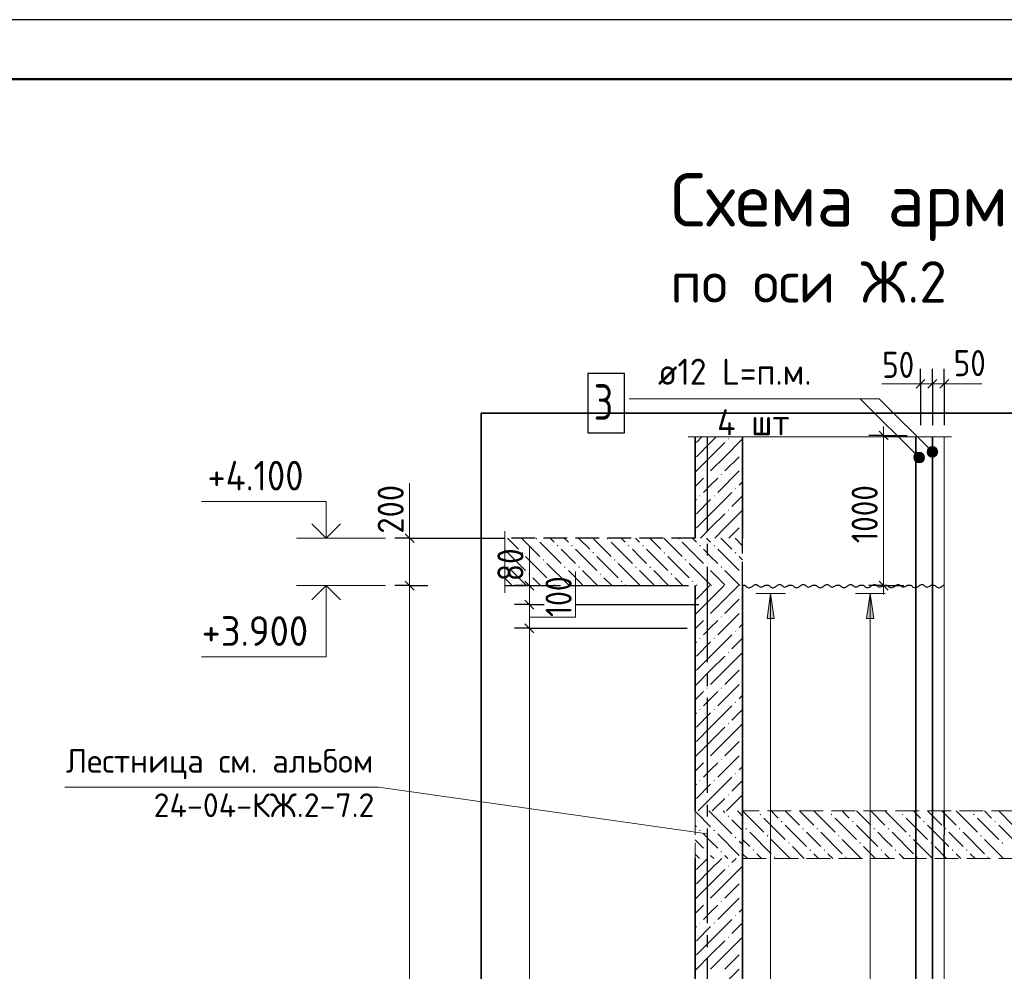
# Model space of a CAD drawing. Header units: millimetres. Extents: x 0 to 50400, y 0 to 35640.
# Tile 10 of 13: x 17257 to 27221, y 26014 to 35640. Entities that reach past the tile are written whole.
import ezdxf

# ---------------------------------------------------------------- set-up
doc = ezdxf.new("R2010")
doc.units = ezdxf.units.MM
doc.linetypes.add('______2', pattern=[324, 240, -84])
doc.linetypes.add('______5', pattern=[1320, 960, -120, 120, -120])
for name, color, linetype, lineweight in [('Standard', 7, 'Continuous', 25), ('Высотные отметки', 7, 'Continuous', 25), ('ЖБ Лестница', 52, 'Continuous', 25), ('ЖБ Перекрытие верхний уровень', 7, 'Continuous', 35), ('ЖБ Стена верхний уровень', 7, 'Continuous', 35), ('Заголовок чертежа', 7, 'Continuous', 25), ('Общий02', 7, 'Continuous', 18), ('Позиционная метка линия выноска', 7, 'Continuous', 13), ('Позиционная метка номер позиции', 7, 'Continuous', 13), ('Примечания', 7, 'Continuous', 13), ('Размерная линия_ общее', 7, 'Continuous', 13)]:
    doc.layers.add(name, color=color, linetype=linetype, lineweight=lineweight)
doc.layers.add('Оси', color=7, linetype='______5', true_color=0x656565)
doc.layers.add('Стена обрамление Г-обр.', color=7, linetype='Continuous', true_color=0xa0a0a0)
doc.layers.add('Размерная выноска', color=7, linetype='Continuous')
doc.styles.add('ISOCPEUR', font='txt')

msp = doc.modelspace()

# ---------------------------------------------------------------- hatches: boundary and pattern name
at = {"layer": 'ЖБ Лестница', "linetype": 'Continuous', "lineweight": 18, "transparency": 33554687}
for points in [[(24745.1, 27599.7), (24752.9, 27607.5), (24760.7, 27599.7), (24752.9, 27591.9)], [(25465.1, 27599.7), (25472.9, 27607.5), (25480.7, 27599.7), (25472.9, 27591.9)], [(26185.1, 27599.7), (26192.9, 27607.5), (26200.7, 27599.7), (26192.9, 27591.9)], [(26905.1, 27599.7), (26912.9, 27607.5), (26920.7, 27599.7), (26912.9, 27591.9)], [(24421.6, 27582.8), (24429.4, 27590.6), (24437.2, 27582.8), (24429.4, 27575)], [(24961.1, 27527.7), (24968.9, 27535.5), (24976.7, 27527.7), (24968.9, 27519.9)], [(25681.1, 27527.7), (25688.9, 27535.5), (25696.7, 27527.7), (25688.9, 27519.9)], [(26401.1, 27527.7), (26408.9, 27535.5), (26416.7, 27527.7), (26408.9, 27519.9)], [(27121.1, 27527.7), (27128.9, 27535.5), (27136.7, 27527.7), (27128.9, 27519.9)], [(24133.6, 27438.8), (24141.4, 27446.6), (24149.2, 27438.8), (24141.4, 27431)], [(24277.6, 27438.8), (24285.4, 27446.6), (24293.2, 27438.8), (24285.4, 27431)], [(24601.1, 27455.7), (24608.9, 27463.5), (24616.7, 27455.7), (24608.9, 27447.9)], [(25177.1, 27455.7), (25184.9, 27463.5), (25192.7, 27455.7), (25184.9, 27447.9)], [(25321.1, 27455.7), (25328.9, 27463.5), (25336.7, 27455.7), (25328.9, 27447.9)], [(25897.1, 27455.7), (25904.9, 27463.5), (25912.7, 27455.7), (25904.9, 27447.9)], [(26041.1, 27455.7), (26048.9, 27463.5), (26056.7, 27455.7), (26048.9, 27447.9)], [(26617.1, 27455.7), (26624.9, 27463.5), (26632.7, 27455.7), (26624.9, 27447.9)], [(26761.1, 27455.7), (26768.9, 27463.5), (26776.7, 27455.7), (26768.9, 27447.9)], [(24493.6, 27366.8), (24501.4, 27374.6), (24509.2, 27366.8), (24501.4, 27359)], [(24817.1, 27383.7), (24824.9, 27391.5), (24832.7, 27383.7), (24824.9, 27375.9)], [(25033.1, 27311.7), (25040.9, 27319.5), (25048.7, 27311.7), (25040.9, 27303.9)], [(25537.1, 27383.7), (25544.9, 27391.5), (25552.7, 27383.7), (25544.9, 27375.9)], [(25753.1, 27311.7), (25760.9, 27319.5), (25768.7, 27311.7), (25760.9, 27303.9)], [(26257.1, 27383.7), (26264.9, 27391.5), (26272.7, 27383.7), (26264.9, 27375.9)], [(26473.1, 27311.7), (26480.9, 27319.5), (26488.7, 27311.7), (26480.9, 27303.9)], [(26977.1, 27383.7), (26984.9, 27391.5), (26992.7, 27383.7), (26984.9, 27375.9)], [(27193.1, 27311.7), (27200.9, 27319.5), (27208.7, 27311.7), (27200.9, 27303.9)], [(24205.6, 27222.8), (24213.4, 27230.6), (24221.2, 27222.8), (24213.4, 27215)], [(24349.6, 27222.8), (24357.4, 27230.6), (24365.2, 27222.8), (24357.4, 27215)], [(24673.1, 27239.7), (24680.9, 27247.5), (24688.7, 27239.7), (24680.9, 27231.9)], [(25249.1, 27239.7), (25256.9, 27247.5), (25264.7, 27239.7), (25256.9, 27231.9)], [(25393.1, 27239.7), (25400.9, 27247.5), (25408.7, 27239.7), (25400.9, 27231.9)], [(25969.1, 27239.7), (25976.9, 27247.5), (25984.7, 27239.7), (25976.9, 27231.9)], [(26113.1, 27239.7), (26120.9, 27247.5), (26128.7, 27239.7), (26120.9, 27231.9)], [(26689.1, 27239.7), (26696.9, 27247.5), (26704.7, 27239.7), (26696.9, 27231.9)], [(26833.1, 27239.7), (26840.9, 27247.5), (26848.7, 27239.7), (26840.9, 27231.9)], [(24570.4, 27155.7), (24572.9, 27158.2), (24572.9, 27155.7)], [(24889.1, 27167.7), (24896.9, 27175.5), (24904.7, 27167.7), (24896.9, 27159.9)], [(25609.1, 27167.7), (25616.9, 27175.5), (25624.7, 27167.7), (25616.9, 27159.9)], [(26329.1, 27167.7), (26336.9, 27175.5), (26344.7, 27167.7), (26336.9, 27159.9)], [(27049.1, 27167.7), (27056.9, 27175.5), (27064.7, 27167.7), (27056.9, 27159.9)]]:
    msp.add_hatch(color=7, dxfattribs=at).paths.add_polyline_path(points, flags=16)
at = {"layer": 'ЖБ Перекрытие верхний уровень', "linetype": 'Continuous', "lineweight": 18, "transparency": 33554687}
for points in [[(22477.6, 30390.8), (22482.4, 30395.7), (22488.3, 30395.7), (22493.2, 30390.8), (22485.4, 30383)], [(23197.6, 30390.8), (23202.4, 30395.7), (23208.3, 30395.7), (23213.2, 30390.8), (23205.4, 30383)], [(23917.6, 30390.8), (23922.4, 30395.7), (23928.3, 30395.7), (23933.2, 30390.8), (23925.4, 30383)], [(22693.6, 30318.8), (22701.4, 30326.6), (22709.2, 30318.8), (22701.4, 30311)], [(22837.6, 30318.8), (22845.4, 30326.6), (22853.2, 30318.8), (22845.4, 30311)], [(23413.6, 30318.8), (23421.4, 30326.6), (23429.2, 30318.8), (23421.4, 30311)], [(23557.6, 30318.8), (23565.4, 30326.6), (23573.2, 30318.8), (23565.4, 30311)], [(24133.6, 30318.8), (24141.4, 30326.6), (24149.2, 30318.8), (24141.4, 30311)], [(24277.6, 30318.8), (24285.4, 30326.6), (24293.2, 30318.8), (24285.4, 30311)], [(22333.6, 30246.8), (22341.4, 30254.6), (22349.2, 30246.8), (22341.4, 30239)], [(23053.6, 30246.8), (23061.4, 30254.6), (23069.2, 30246.8), (23061.4, 30239)], [(23773.6, 30246.8), (23781.4, 30254.6), (23789.2, 30246.8), (23781.4, 30239)], [(24493.6, 30246.8), (24501.4, 30254.6), (24509.2, 30246.8), (24501.4, 30239)], [(22189.6, 30102.8), (22197.4, 30110.6), (22205.2, 30102.8), (22197.4, 30095)], [(22549.6, 30174.8), (22557.4, 30182.6), (22565.2, 30174.8), (22557.4, 30167)], [(22765.6, 30102.8), (22773.4, 30110.6), (22781.2, 30102.8), (22773.4, 30095)], [(22909.6, 30102.8), (22917.4, 30110.6), (22925.2, 30102.8), (22917.4, 30095)], [(23269.6, 30174.8), (23277.4, 30182.6), (23285.2, 30174.8), (23277.4, 30167)], [(23485.6, 30102.8), (23493.4, 30110.6), (23501.2, 30102.8), (23493.4, 30095)], [(23629.6, 30102.8), (23637.4, 30110.6), (23645.2, 30102.8), (23637.4, 30095)], [(23989.6, 30174.8), (23997.4, 30182.6), (24005.2, 30174.8), (23997.4, 30167)], [(24205.6, 30102.8), (24213.4, 30110.6), (24221.2, 30102.8), (24213.4, 30095)], [(24349.6, 30102.8), (24357.4, 30110.6), (24365.2, 30102.8), (24357.4, 30095)], [(22405.6, 30030.8), (22413.4, 30038.6), (22421.2, 30030.8), (22413.4, 30023)], [(23125.6, 30030.8), (23133.4, 30038.6), (23141.2, 30030.8), (23133.4, 30023)], [(23845.6, 30030.8), (23853.4, 30038.6), (23861.2, 30030.8), (23853.4, 30023)], [(24565.6, 30030.8), (24573.3, 30038.6), (24573.3, 30023.1)], [(22621.6, 29958.8), (22629.4, 29966.6), (22637.2, 29958.8), (22629.4, 29951)], [(23341.6, 29958.8), (23349.4, 29966.6), (23357.2, 29958.8), (23349.4, 29951)], [(24061.6, 29958.8), (24069.4, 29966.6), (24077.2, 29958.8), (24069.4, 29951)]]:
    msp.add_hatch(color=7, dxfattribs=at).paths.add_polyline_path(points, flags=16)
at = {"layer": 'ЖБ Стена верхний уровень', "linetype": 'Continuous', "lineweight": 18, "transparency": 33554687}
for points in [[(24423.4, 31398.8), (24429.4, 31404.8), (24435.4, 31398.8), (24429.4, 31392.8)], [(24567.4, 31254.8), (24573.3, 31260.8), (24573.3, 31248.9)], [(24567.4, 31110.8), (24573.3, 31116.8), (24573.3, 31104.9)], [(24207.4, 31038.8), (24213.4, 31044.8), (24219.4, 31038.8), (24213.4, 31032.8)], [(24351.4, 31038.8), (24357.4, 31044.8), (24363.4, 31038.8), (24357.4, 31032.8)], [(24495.4, 30894.8), (24501.4, 30900.8), (24507.4, 30894.8), (24501.4, 30888.8)], [(24135.4, 30822.8), (24141.4, 30828.8), (24147.4, 30822.8), (24141.4, 30816.8)], [(24279.4, 30822.8), (24285.4, 30828.8), (24291.4, 30822.8), (24285.4, 30816.8)], [(24423.4, 30678.8), (24429.4, 30684.8), (24435.4, 30678.8), (24429.4, 30672.8)], [(24567.4, 30534.8), (24573.3, 30540.8), (24573.3, 30528.9)], [(24572.2, 30395.7), (24573.3, 30396.8), (24573.3, 30395.7)], [(24567.4, 29814.8), (24573.3, 29820.8), (24573.3, 29808.9)], [(24207.4, 29598.8), (24213.4, 29604.8), (24219.4, 29598.8), (24213.4, 29592.8)], [(24351.4, 29598.8), (24357.4, 29604.8), (24363.4, 29598.8), (24357.4, 29592.8)], [(24567.4, 29670.8), (24573.3, 29676.8), (24573.3, 29664.9)], [(24495.4, 29454.8), (24501.4, 29460.8), (24507.4, 29454.8), (24501.4, 29448.8)], [(24135.4, 29382.8), (24141.4, 29388.8), (24147.4, 29382.8), (24141.4, 29376.8)], [(24279.4, 29382.8), (24285.4, 29388.8), (24291.4, 29382.8), (24285.4, 29376.8)], [(24423.4, 29238.8), (24429.4, 29244.8), (24435.4, 29238.8), (24429.4, 29232.8)], [(24567.4, 29094.8), (24573.3, 29100.8), (24573.3, 29088.9)], [(24567.4, 28950.8), (24573.3, 28956.8), (24573.3, 28944.9)], [(24207.4, 28878.8), (24213.4, 28884.8), (24219.4, 28878.8), (24213.4, 28872.8)], [(24351.4, 28878.8), (24357.4, 28884.8), (24363.4, 28878.8), (24357.4, 28872.8)], [(24495.4, 28734.8), (24501.4, 28740.8), (24507.4, 28734.8), (24501.4, 28728.8)], [(24135.4, 28662.8), (24141.4, 28668.8), (24147.4, 28662.8), (24141.4, 28656.8)], [(24279.4, 28662.8), (24285.4, 28668.8), (24291.4, 28662.8), (24285.4, 28656.8)], [(24423.4, 28518.8), (24429.4, 28524.8), (24435.4, 28518.8), (24429.4, 28512.8)], [(24567.4, 28374.8), (24573.3, 28380.8), (24573.3, 28368.9)], [(24567.4, 28230.8), (24573.3, 28236.8), (24573.3, 28224.9)], [(24207.4, 28158.8), (24213.4, 28164.8), (24219.4, 28158.8), (24213.4, 28152.8)], [(24351.4, 28158.8), (24357.4, 28164.8), (24363.4, 28158.8), (24357.4, 28152.8)], [(24495.4, 28014.8), (24501.4, 28020.8), (24507.4, 28014.8), (24501.4, 28008.8)], [(24135.4, 27942.8), (24141.4, 27948.8), (24147.4, 27942.8), (24141.4, 27936.8)], [(24279.4, 27942.8), (24285.4, 27948.8), (24291.4, 27942.8), (24285.4, 27936.8)], [(24423.4, 27798.8), (24429.4, 27804.8), (24435.4, 27798.8), (24429.4, 27792.8)], [(24567.4, 27654.8), (24573.3, 27660.8), (24573.3, 27648.9)], [(24572.9, 27516.4), (24573.3, 27516.8), (24573.3, 27504.9), (24572.9, 27505.3)], [(24423.4, 27078.8), (24429.4, 27084.8), (24435.4, 27078.8), (24429.4, 27072.8)], [(24567.4, 26934.8), (24573.3, 26940.8), (24573.3, 26928.9)], [(24207.4, 26718.8), (24213.4, 26724.8), (24219.4, 26718.8), (24213.4, 26712.8)], [(24351.4, 26718.8), (24357.4, 26724.8), (24363.4, 26718.8), (24357.4, 26712.8)], [(24567.4, 26790.8), (24573.3, 26796.8), (24573.3, 26784.9)], [(24135.4, 26502.8), (24141.4, 26508.8), (24147.4, 26502.8), (24141.4, 26496.8)], [(24279.4, 26502.8), (24285.4, 26508.8), (24291.4, 26502.8), (24285.4, 26496.8)], [(24495.4, 26574.8), (24501.4, 26580.8), (24507.4, 26574.8), (24501.4, 26568.8)], [(24423.4, 26358.8), (24429.4, 26364.8), (24435.4, 26358.8), (24429.4, 26352.8)], [(24567.4, 26214.8), (24573.3, 26220.8), (24573.3, 26208.9)], [(24567.4, 26070.8), (24573.3, 26076.8), (24573.3, 26064.9)]]:
    msp.add_hatch(color=7, dxfattribs=at).paths.add_polyline_path(points, flags=16)
at = {"layer": 'Общий02', "linetype": 'Continuous', "lineweight": 13, "transparency": 33554687}
for points in [[(24819.9, 29582.1), (24855.9, 29834.1), (24891.9, 29582.1)], [(25827.9, 29582.1), (25863.9, 29834.1), (25899.9, 29582.1)]]:
    msp.add_hatch(color=7, dxfattribs=at).paths.add_polyline_path(points, flags=16)
at = {"layer": 'Позиционная метка линия выноска', "linetype": 'Continuous', "lineweight": 13, "transparency": 33554687}
for points in [[(26441.4, 31281.9), (26479.6, 31320.1), (26455.1, 31306.4)], [(26479.6, 31320.1), (26441.4, 31281.9), (26441.4, 31254.5)], [(26479.6, 31320.1), (26441.4, 31254.5), (26507.1, 31320.1)], [(26507.1, 31320.1), (26441.4, 31254.5), (26455.1, 31230)], [(26507.1, 31320.1), (26455.1, 31230), (26531.5, 31306.4)], [(26531.5, 31306.4), (26455.1, 31230), (26479.6, 31216.3)], [(26531.5, 31306.4), (26479.6, 31216.3), (26545.3, 31281.9)], [(26307, 31224.3), (26345.2, 31262.5), (26320.7, 31248.8)], [(26345.2, 31262.5), (26307, 31224.3), (26307, 31196.9)], [(26345.2, 31262.5), (26307, 31196.9), (26372.7, 31262.5)], [(26372.7, 31262.5), (26307, 31196.9), (26320.7, 31172.4)], [(26372.7, 31262.5), (26320.7, 31172.4), (26397.1, 31248.8)], [(26397.1, 31248.8), (26320.7, 31172.4), (26345.2, 31158.7)], [(26397.1, 31248.8), (26345.2, 31158.7), (26410.9, 31224.3)], [(26410.9, 31224.3), (26345.2, 31158.7), (26372.7, 31158.7)], [(26410.9, 31224.3), (26372.7, 31158.7), (26410.9, 31196.9)], [(26410.9, 31196.9), (26372.7, 31158.7), (26397.1, 31172.4)], [(26545.3, 31281.9), (26479.6, 31216.3), (26507.1, 31216.3)], [(26545.3, 31281.9), (26507.1, 31216.3), (26545.3, 31254.5)], [(26545.3, 31254.5), (26507.1, 31216.3), (26531.5, 31230)]]:
    msp.add_hatch(color=7, dxfattribs=at).paths.add_polyline_path(points)

# ---------------------------------------------------------------- linework, layer by layer
at = {"layer": 'Standard', "color": 7, "linetype": 'Continuous', "lineweight": -3, "transparency": 33554687}
for p, q in [((26373.3, 31956.6), (26373.3, 32106.6)), ((26493.3, 31956.6), (26493.3, 32106.6)), ((26613.3, 31956.6), (26613.3, 32106.6)), ((26373.3, 31956.6), (26373.3, 31806.6)), ((26373.3, 31956.6), (26373.3, 31539.3)), ((26493.3, 31956.6), (26493.3, 31806.6)), ((26493.3, 31956.6), (26493.3, 31539.3)), ((26613.3, 31956.6), (26613.3, 31806.6)), ((26613.3, 31956.6), (26613.3, 31539.3)), ((26000.2, 31433.7), (25850.2, 31433.7)), ((26000.2, 31433.7), (26150.2, 31433.7)), ((26000.2, 31433.7), (26238.9, 31433.7)), ((22415.6, 29915.7), (22265.6, 29915.7)), ((22415.6, 29915.7), (22565.6, 29915.7)), ((22415.6, 29915.7), (22538.8, 29915.7)), ((22882, 29915.7), (23973.3, 29915.7)), ((26000.2, 29915.7), (25850.2, 29915.7)), ((26000.2, 29915.7), (26150.2, 29915.7)), ((26000.2, 29915.7), (26205.3, 29915.7)), ((22415.6, 29723.7), (22265.6, 29723.7)), ((22415.6, 29723.7), (22565.6, 29723.7)), ((22415.6, 29723.7), (22538.8, 29723.7)), ((22882, 29723.7), (24131.3, 29723.7)), ((22415.6, 29483.7), (22265.6, 29483.7)), ((22415.6, 29483.7), (22565.6, 29483.7)), ((22415.6, 29483.7), (24011.3, 29483.7))]:
    msp.add_line(p, q, dxfattribs=at)
at = {"layer": 'Standard', "color": 7, "linetype": 'Continuous', "lineweight": 25, "transparency": 33554687}
for p, q in [((26418.3, 32001.6), (26328.3, 31911.6)), ((26538.3, 32001.6), (26448.3, 31911.6)), ((26658.3, 32001.6), (26568.3, 31911.6)), ((26045.2, 31388.7), (25955.2, 31478.7)), ((22370.6, 29960.7), (22460.6, 29870.7)), ((26045.2, 29870.7), (25955.2, 29960.7)), ((22370.6, 29768.7), (22460.6, 29678.7)), ((22370.6, 29528.7), (22460.6, 29438.7))]:
    msp.add_line(p, q, dxfattribs=at)
at = {"layer": 'Standard', "color": 7, "linetype": 'Continuous', "lineweight": 13, "transparency": 33554687}
for p, q in [((26373.3, 31956.6), (26283.3, 31956.6)), ((26493.3, 31956.6), (26373.3, 31956.6)), ((26613.3, 31956.6), (26493.3, 31956.6)), ((26613.3, 31956.6), (26703.3, 31956.6)), ((26000.2, 31433.7), (26000.2, 31523.7)), ((22415.6, 29915.7), (22415.6, 30005.7)), ((26000.2, 29915.7), (26000.2, 29825.7)), ((22415.6, 29723.7), (22415.6, 29483.7)), ((22415.6, 29483.7), (22415.6, 20363.7))]:
    msp.add_line(p, q, dxfattribs=at)
at = {"layer": 'Standard', "color": 7, "linetype": 'Continuous', "lineweight": 25, "transparency": 33554687}
msp.add_lwpolyline([(0, 0), (50400, 0), (50400, 35640), (0, 35640), (0, 0)], close=True, dxfattribs=at)
at = {"layer": 'Standard', "color": 7, "linetype": 'Continuous', "lineweight": 13, "transparency": 33554687}
for points in [[(50400, 35640), (0, 35640), (0, 0), (50400, 0), (50400, 35640)], [(26000.2, 29915.7), (26000.2, 30223.1), (26000.2, 30223.1), (26000.2, 31433.7)], [(22415.6, 29915.7), (22415.6, 29838.4), (22415.6, 29838.4), (22415.6, 29794), (22415.6, 29794), (22415.6, 29723.7)]]:
    msp.add_lwpolyline(points, dxfattribs=at)
at = {"layer": 'Standard', "color": 7, "linetype": 'Continuous', "lineweight": 50, "transparency": 33554687}
msp.add_lwpolyline([(2400, 35040), (49800, 35040), (49800, 600), (2400, 600), (2400, 35040)], close=True, dxfattribs=at)
at = {"layer": 'Standard', "color": 254, "linetype": 'Continuous', "lineweight": 35, "true_color": 0xc4c4ff, "transparency": 33554687}
msp.add_lwpolyline([(21926.2, 18787.2), (34023.1, 18787.2), (34023.1, 31659.3), (21926.2, 31659.3), (21926.2, 18787.2)], dxfattribs=at)
at = {"layer": 'Высотные отметки', "color": 7, "linetype": 'Continuous', "lineweight": 35, "transparency": 33554687}
for p, q in [((20357.8, 30395.7), (20212.4, 30541.1)), ((20357.8, 30395.7), (20212.4, 30541.1)), ((20357.8, 30395.7), (20503.2, 30541.1)), ((20357.8, 30395.7), (20503.2, 30541.1)), ((20357.8, 29915.7), (20212.4, 29770.3)), ((20357.8, 29915.7), (20212.4, 29770.3)), ((20357.8, 29915.7), (20503.2, 29770.3)), ((20357.8, 29915.7), (20503.2, 29770.3))]:
    msp.add_line(p, q, dxfattribs=at)
at = {"layer": 'Высотные отметки', "color": 7, "linetype": 'Continuous', "lineweight": 13, "transparency": 33554687}
for p, q in [((20957.8, 30395.7), (20057.8, 30395.7)), ((20957.8, 30395.7), (20057.8, 30395.7)), ((20957.8, 29915.7), (20057.8, 29915.7)), ((20957.8, 29915.7), (20057.8, 29915.7))]:
    msp.add_line(p, q, dxfattribs=at)
for points in [[(20357.8, 30395.7), (20357.8, 30767.8), (19097.8, 30767.8)], [(20357.8, 30395.7), (20357.8, 30767.8), (19097.8, 30767.8)], [(20357.8, 29915.7), (20357.8, 29195.7), (19097.8, 29195.7)], [(20357.8, 29915.7), (20357.8, 29195.7), (19097.8, 29195.7)]]:
    msp.add_lwpolyline(points, dxfattribs=at)
at = {"layer": 'ЖБ Лестница', "color": 7, "linetype": '______2', "lineweight": 13, "transparency": 33554687}
for p, q in [((24092.9, 27635.7), (24092.9, 27155.7)), ((24572.9, 27155.7), (24572.9, 27635.7)), ((24572.9, 27635.7), (24572.9, 27155.7)), ((27980.9, 27635.7), (24572.9, 27635.7)), ((24572.9, 27155.7), (27980.9, 27155.7))]:
    msp.add_line(p, q, dxfattribs=at)
at = {"layer": 'ЖБ Лестница', "color": 9, "linetype": 'Continuous', "lineweight": 18, "true_color": 0xc7c7c7, "transparency": 33554687}
for p, q in [((24105.4, 27618.8), (24092.9, 27631.3)), ((24105.4, 27618.8), (24249.4, 27474.8)), ((24232.5, 27635.7), (24249.4, 27618.8)), ((24249.4, 27618.8), (24465.4, 27402.8)), ((24376.5, 27635.7), (24393.4, 27618.8)), ((24537.4, 27618.8), (24520.5, 27635.7)), ((24572.9, 27583.3), (24537.4, 27618.8)), ((24932.9, 27563.7), (24860.9, 27635.7)), ((25004.9, 27635.7), (25148.9, 27491.7)), ((25148.9, 27635.7), (25292.9, 27491.7)), ((25292.9, 27635.7), (25508.9, 27419.7)), ((25652.9, 27563.7), (25580.9, 27635.7)), ((25724.9, 27635.7), (25868.9, 27491.7)), ((25868.9, 27635.7), (26012.9, 27491.7)), ((26012.9, 27635.7), (26228.9, 27419.7)), ((26372.9, 27563.7), (26300.9, 27635.7)), ((26444.9, 27635.7), (26588.9, 27491.7)), ((26588.9, 27635.7), (26732.9, 27491.7)), ((26732.9, 27635.7), (26948.9, 27419.7)), ((27092.9, 27563.7), (27020.9, 27635.7)), ((27164.9, 27635.7), (27308.9, 27491.7)), ((24465.4, 27546.8), (24572.9, 27439.3)), ((24788.9, 27563.7), (25004.9, 27347.7)), ((25508.9, 27563.7), (25724.9, 27347.7)), ((26228.9, 27563.7), (26444.9, 27347.7)), ((26948.9, 27563.7), (27164.9, 27347.7)), ((24092.9, 27487.3), (24105.4, 27474.8)), ((24249.4, 27330.8), (24177.4, 27402.8)), ((24321.4, 27402.8), (24537.4, 27186.8)), ((24644.9, 27419.7), (24860.9, 27203.7)), ((25004.9, 27491.7), (25220.9, 27275.7)), ((25292.9, 27347.7), (25220.9, 27419.7)), ((25364.9, 27419.7), (25580.9, 27203.7)), ((25724.9, 27491.7), (25940.9, 27275.7)), ((26012.9, 27347.7), (25940.9, 27419.7)), ((26084.9, 27419.7), (26300.9, 27203.7)), ((26444.9, 27491.7), (26660.9, 27275.7)), ((26732.9, 27347.7), (26660.9, 27419.7)), ((26804.9, 27419.7), (27020.9, 27203.7)), ((27164.9, 27491.7), (27380.9, 27275.7)), ((24092.9, 27343.3), (24177.4, 27258.8)), ((24321.4, 27258.8), (24249.4, 27330.8)), ((24537.4, 27330.8), (24572.9, 27295.3)), ((24644.9, 27275.7), (24572.9, 27347.7)), ((24860.9, 27347.7), (25052.9, 27155.7)), ((25364.9, 27275.7), (25292.9, 27347.7)), ((25580.9, 27347.7), (25772.9, 27155.7)), ((26084.9, 27275.7), (26012.9, 27347.7)), ((26300.9, 27347.7), (26492.9, 27155.7)), ((26804.9, 27275.7), (26732.9, 27347.7)), ((27020.9, 27347.7), (27212.9, 27155.7)), ((24572.9, 27203.7), (24620.9, 27155.7)), ((24716.9, 27203.7), (24764.9, 27155.7)), ((25196.9, 27155.7), (25076.9, 27275.7)), ((25292.9, 27203.7), (25340.9, 27155.7)), ((25436.9, 27203.7), (25484.9, 27155.7)), ((25916.9, 27155.7), (25796.9, 27275.7)), ((26012.9, 27203.7), (26060.9, 27155.7)), ((26156.9, 27203.7), (26204.9, 27155.7)), ((26636.9, 27155.7), (26516.9, 27275.7)), ((26732.9, 27203.7), (26780.9, 27155.7)), ((26876.9, 27203.7), (26924.9, 27155.7)), ((24136.5, 27155.7), (24092.9, 27199.3)), ((24249.4, 27186.8), (24280.5, 27155.7)), ((24393.4, 27186.8), (24424.5, 27155.7))]:
    msp.add_line(p, q, dxfattribs=at)
msp.add_lwpolyline([(24572.9, 27635.7), (24572.9, 27635.7), (24788.9, 27419.7)], dxfattribs=at)
at = {"layer": 'ЖБ Перекрытие верхний уровень', "color": 7, "linetype": '______2', "lineweight": 25, "transparency": 33554687}
for p, q in [((24093.3, 30395.7), (22166.2, 30395.7)), ((24573.3, 29915.7), (24573.3, 30395.7)), ((22166.2, 29915.7), (24093.3, 29915.7))]:
    msp.add_line(p, q, dxfattribs=at)
at = {"layer": 'ЖБ Перекрытие верхний уровень', "color": 9, "linetype": 'Continuous', "lineweight": 18, "true_color": 0xc7c7c7, "transparency": 33554687}
for p, q in [((22192.5, 30395.7), (22305.4, 30282.8)), ((22336.5, 30395.7), (22521.4, 30210.8)), ((22624.5, 30395.7), (22665.4, 30354.8)), ((22768.5, 30395.7), (22809.4, 30354.8)), ((22912.5, 30395.7), (23025.4, 30282.8)), ((23056.5, 30395.7), (23241.4, 30210.8)), ((23344.5, 30395.7), (23385.4, 30354.8)), ((23488.5, 30395.7), (23529.4, 30354.8)), ((23632.5, 30395.7), (23745.4, 30282.8)), ((23776.5, 30395.7), (23961.4, 30210.8)), ((24064.5, 30395.7), (24105.4, 30354.8)), ((24208.5, 30395.7), (24249.4, 30354.8)), ((24352.5, 30395.7), (24465.4, 30282.8)), ((24496.5, 30395.7), (24573.3, 30318.9)), ((22521.4, 30354.8), (22737.4, 30138.8)), ((23241.4, 30354.8), (23457.4, 30138.8)), ((23961.4, 30354.8), (24177.4, 30138.8)), ((22166.2, 30278), (22377.4, 30066.8)), ((22377.4, 30210.8), (22593.4, 29994.8)), ((22809.4, 30210.8), (22737.4, 30282.8)), ((22881.4, 30138.8), (22809.4, 30210.8)), ((22881.4, 30282.8), (23097.4, 30066.8)), ((23097.4, 30210.8), (23313.4, 29994.8)), ((23529.4, 30210.8), (23457.4, 30282.8)), ((23601.4, 30138.8), (23529.4, 30210.8)), ((23601.4, 30282.8), (23817.4, 30066.8)), ((23817.4, 30210.8), (24033.4, 29994.8)), ((24249.4, 30210.8), (24177.4, 30282.8)), ((24321.4, 30138.8), (24249.4, 30210.8)), ((24321.4, 30282.8), (24537.4, 30066.8)), ((24537.4, 30210.8), (24573.3, 30174.9)), ((22809.4, 29922.8), (22593.4, 30138.8)), ((23529.4, 29922.8), (23313.4, 30138.8)), ((24249.4, 29922.8), (24033.4, 30138.8)), ((22233.4, 30066.8), (22384.5, 29915.7)), ((22528.5, 29915.7), (22449.4, 29994.8)), ((22809.4, 30066.8), (22953.4, 29922.8)), ((22953.4, 30066.8), (23104.5, 29915.7)), ((23248.5, 29915.7), (23169.4, 29994.8)), ((23529.4, 30066.8), (23673.4, 29922.8)), ((23673.4, 30066.8), (23824.5, 29915.7)), ((23968.5, 29915.7), (23889.4, 29994.8)), ((24249.4, 30066.8), (24393.4, 29922.8)), ((24393.4, 30066.8), (24544.5, 29915.7)), ((22166.2, 29990), (22233.4, 29922.8)), ((22665.4, 29922.8), (22672.5, 29915.7)), ((22809.4, 29922.8), (22816.5, 29915.7)), ((23385.4, 29922.8), (23392.5, 29915.7)), ((23529.4, 29922.8), (23536.5, 29915.7)), ((24105.4, 29922.8), (24112.5, 29915.7)), ((24249.4, 29922.8), (24256.5, 29915.7))]:
    msp.add_line(p, q, dxfattribs=at)
at = {"layer": 'ЖБ Стена верхний уровень', "color": 7, "linetype": 'Continuous', "lineweight": 35, "transparency": 33554687}
for p, q in [((24093.3, 31419.3), (24093.3, 30395.7)), ((24573.3, 30395.7), (24573.3, 31419.3)), ((24093.3, 29915.7), (24093.3, 27635.7)), ((24573.3, 20171.7), (24573.3, 29915.7)), ((24572.9, 27635.7), (24572.9, 27155.7)), ((24093.3, 27155.7), (24093.3, 20171.7))]:
    msp.add_line(p, q, dxfattribs=at)
at = {"layer": 'ЖБ Стена верхний уровень', "color": 251, "linetype": 'Continuous', "lineweight": 18, "true_color": 0x494949, "transparency": 33554687}
for p, q in [((24161.8, 31419.3), (24105.4, 31362.8)), ((24249.4, 31362.8), (24305.8, 31419.3)), ((24393.4, 31218.8), (24573.3, 31398.8)), ((24249.4, 31362.8), (24105.4, 31218.8)), ((24393.4, 31362.8), (24249.4, 31218.8)), ((24249.4, 31218.8), (24093.3, 31062.8)), ((24393.4, 31218.8), (24249.4, 31074.8)), ((24537.4, 31218.8), (24393.4, 31074.8)), ((24177.4, 31002.8), (24093.3, 30918.8)), ((24249.4, 30930.8), (24321.4, 31002.8)), ((24537.4, 31074.8), (24321.4, 30858.8)), ((24177.4, 30858.8), (24249.4, 30930.8)), ((24573.3, 30966.8), (24537.4, 30930.8)), ((24249.4, 30642.8), (24465.4, 30858.8)), ((24573.3, 30822.8), (24465.4, 30714.8)), ((24105.4, 30786.8), (24093.3, 30774.8)), ((24249.4, 30786.8), (24105.4, 30642.8)), ((24249.4, 30642.8), (24105.4, 30498.8)), ((24393.4, 30642.8), (24249.4, 30498.8)), ((24393.4, 30498.8), (24573.3, 30678.8)), ((24249.4, 30498.8), (24146.2, 30395.7)), ((24393.4, 30498.8), (24290.2, 30395.7)), ((24537.4, 30498.8), (24434.2, 30395.7)), ((24242.2, 29915.7), (24105.4, 29778.8)), ((24386.2, 29915.7), (24249.4, 29778.8)), ((24393.4, 29778.8), (24530.2, 29915.7)), ((24249.4, 29778.8), (24093.3, 29622.8)), ((24393.4, 29778.8), (24249.4, 29634.8)), ((24537.4, 29778.8), (24393.4, 29634.8)), ((24537.4, 29634.8), (24321.4, 29418.8)), ((24177.4, 29562.8), (24093.3, 29478.8)), ((24249.4, 29490.8), (24321.4, 29562.8)), ((24573.3, 29526.8), (24537.4, 29490.8)), ((24177.4, 29418.8), (24249.4, 29490.8)), ((24249.4, 29202.8), (24465.4, 29418.8)), ((24105.4, 29346.8), (24093.3, 29334.8)), ((24249.4, 29346.8), (24105.4, 29202.8)), ((24573.3, 29382.8), (24465.4, 29274.8)), ((24249.4, 29202.8), (24105.4, 29058.8)), ((24393.4, 29202.8), (24249.4, 29058.8)), ((24393.4, 29058.8), (24573.3, 29238.8)), ((24249.4, 29058.8), (24093.3, 28902.8)), ((24393.4, 29058.8), (24249.4, 28914.8)), ((24537.4, 29058.8), (24393.4, 28914.8)), ((24537.4, 28914.8), (24321.4, 28698.8)), ((24177.4, 28842.8), (24093.3, 28758.8)), ((24249.4, 28770.8), (24321.4, 28842.8)), ((24573.3, 28806.8), (24537.4, 28770.8)), ((24177.4, 28698.8), (24249.4, 28770.8)), ((24249.4, 28482.8), (24465.4, 28698.8)), ((24105.4, 28626.8), (24093.3, 28614.8)), ((24249.4, 28626.8), (24105.4, 28482.8)), ((24573.3, 28662.8), (24465.4, 28554.8)), ((24393.4, 28338.8), (24573.3, 28518.8)), ((24249.4, 28482.8), (24105.4, 28338.8)), ((24393.4, 28482.8), (24249.4, 28338.8)), ((24249.4, 28338.8), (24093.3, 28182.8)), ((24393.4, 28338.8), (24249.4, 28194.8)), ((24537.4, 28338.8), (24393.4, 28194.8)), ((24177.4, 28122.8), (24093.3, 28038.8)), ((24249.4, 28050.8), (24321.4, 28122.8)), ((24537.4, 28194.8), (24321.4, 27978.8)), ((24177.4, 27978.8), (24249.4, 28050.8)), ((24573.3, 28086.8), (24537.4, 28050.8)), ((24105.4, 27906.8), (24093.3, 27894.8)), ((24249.4, 27906.8), (24105.4, 27762.8)), ((24249.4, 27762.8), (24465.4, 27978.8)), ((24573.3, 27942.8), (24465.4, 27834.8)), ((24249.4, 27762.8), (24122.2, 27635.7)), ((24393.4, 27762.8), (24266.2, 27635.7)), ((24410.2, 27635.7), (24573.3, 27798.8)), ((24573.3, 27366.8), (24572.9, 27366.4)), ((24573.3, 27222.8), (24572.9, 27222.4)), ((24218.2, 27155.7), (24105.4, 27042.8)), ((24249.4, 27042.8), (24362.2, 27155.7)), ((24506.2, 27155.7), (24465.4, 27114.8)), ((24249.4, 27042.8), (24105.4, 26898.8)), ((24393.4, 27042.8), (24249.4, 26898.8)), ((24393.4, 26898.8), (24573.3, 27078.8)), ((24249.4, 26898.8), (24093.3, 26742.8)), ((24393.4, 26898.8), (24249.4, 26754.8)), ((24537.4, 26898.8), (24393.4, 26754.8)), ((24537.4, 26754.8), (24321.4, 26538.8)), ((24177.4, 26682.8), (24093.3, 26598.8)), ((24177.4, 26538.8), (24249.4, 26610.8)), ((24249.4, 26610.8), (24321.4, 26682.8)), ((24573.3, 26646.8), (24537.4, 26610.8)), ((24249.4, 26322.8), (24465.4, 26538.8)), ((24105.4, 26466.8), (24093.3, 26454.8)), ((24249.4, 26466.8), (24105.4, 26322.8)), ((24573.3, 26502.8), (24465.4, 26394.8)), ((24249.4, 26322.8), (24105.4, 26178.8)), ((24393.4, 26322.8), (24249.4, 26178.8)), ((24393.4, 26178.8), (24573.3, 26358.8)), ((24249.4, 26178.8), (24093.3, 26022.8)), ((24393.4, 26178.8), (24249.4, 26034.8)), ((24537.4, 26178.8), (24393.4, 26034.8)), ((24537.4, 26034.8), (24321.4, 25818.8))]:
    msp.add_line(p, q, dxfattribs=at)
at = {"layer": 'ЖБ Стена верхний уровень', "color": 7, "linetype": 'Continuous', "lineweight": 18, "transparency": 33554687}
for p, q in [((26613.3, 30395.7), (26613.3, 31419.3)), ((26613.3, 30395.7), (26613.3, 27635.7)), ((26613.3, 27155.7), (26613.3, 20171.7))]:
    msp.add_line(p, q, dxfattribs=at)
at = {"layer": 'ЖБ Стена верхний уровень', "color": 253, "linetype": '______2', "lineweight": -3, "true_color": 0xababab, "transparency": 33554687}
for p, q in [((26612.5, 27155.7), (26612.5, 27635.7)), ((26613.3, 27635.7), (26613.3, 27155.7))]:
    msp.add_line(p, q, dxfattribs=at)
at = {"layer": 'Общий02', "color": 251, "linetype": 'Continuous', "lineweight": 13, "true_color": 0x494949, "transparency": 33554687}
for p, q in [((25005.9, 29834.1), (24705.9, 29834.1)), ((24819.9, 29582.1), (24855.9, 29834.1)), ((24855.9, 29834.1), (24855.9, 20410.4)), ((24855.9, 29834.1), (24855.9, 29834.1)), ((24855.9, 29834.1), (24855.9, 29834.1)), ((24855.9, 29834.1), (24855.9, 29834.1)), ((24855.9, 29834.1), (24891.9, 29582.1)), ((26013.9, 29834.1), (25713.9, 29834.1)), ((25827.9, 29582.1), (25863.9, 29834.1)), ((25863.9, 29834.1), (25863.9, 20410.4)), ((25863.9, 29834.1), (25863.9, 29834.1)), ((25863.9, 29834.1), (25863.9, 29834.1)), ((25863.9, 29834.1), (25863.9, 29834.1)), ((25863.9, 29834.1), (25899.9, 29582.1)), ((24891.9, 29582.1), (24819.9, 29582.1)), ((24855.9, 29582.1), (24855.9, 29564.1)), ((25899.9, 29582.1), (25827.9, 29582.1)), ((25863.9, 29582.1), (25863.9, 29564.1))]:
    msp.add_line(p, q, dxfattribs=at)
at = {"layer": 'Оси', "color": 8, "linetype": '______5', "lineweight": -3, "transparency": 33554687}
msp.add_line((24213.3, 31419.3), (24213.3, 17969.2), dxfattribs=at)
at = {"layer": 'Позиционная метка линия выноска', "color": 7, "linetype": 'Continuous', "lineweight": 13, "transparency": 33554687}
for p, q in [((26455.1, 31306.4), (26455.1, 31306.4)), ((26531.5, 31306.4), (26531.5, 31306.4)), ((26320.7, 31248.8), (26320.7, 31248.8)), ((26397.1, 31248.8), (26397.1, 31248.8)), ((26455.1, 31230), (26455.1, 31230)), ((26531.5, 31230), (26531.5, 31230)), ((26320.7, 31172.4), (26320.7, 31172.4)), ((26397.1, 31172.4), (26397.1, 31172.4))]:
    msp.add_line(p, q, dxfattribs=at)
for points in [[(23423.4, 31806.2), (25763.4, 31806.2), (26358.9, 31210.6)], [(25763.4, 31806.2), (25955.4, 31806.2), (26493.3, 31268.2)]]:
    msp.add_lwpolyline(points, dxfattribs=at)
for centre in [(26493.3, 31268.2), (26358.9, 31210.6)]:
    msp.add_circle(centre, 54, dxfattribs=at)
at = {"layer": 'Позиционная метка номер позиции', "color": 7, "linetype": 'Continuous', "lineweight": 13, "transparency": 33554687}
msp.add_lwpolyline([(17714.3, 27876.2), (20888.4, 27876.2), (24213.3, 27403.4)], dxfattribs=at)
at = {"layer": 'Примечания', "color": 7, "linetype": 'Continuous', "lineweight": 25, "transparency": 33554687}
for points in [[(24573.3, 29919.9), (24582.2, 29920), (24591.8, 29918.6), (24600.4, 29915.4), (24607.4, 29910.2), (24613.4, 29904), (24620.4, 29898.8), (24629.3, 29895.6), (24638.6, 29893.7), (24648, 29895.8), (24656.6, 29899.2), (24665, 29903.1), (24672.2, 29908.2), (24678.9, 29913.7), (24685.6, 29919.2), (24693.8, 29923.5), (24702.9, 29925.8), (24712.5, 29925.5), (24721.9, 29922.9), (24728.9, 29917.8), (24735.1, 29911.8), (24741.8, 29906.4), (24750, 29902.3), (24759.6, 29901.3), (24768.9, 29903.6), (24777.3, 29907.3), (24785.5, 29911.4), (24793.9, 29915.3), (24802.1, 29919.2), (24811.4, 29921), (24813.3, 29921.2)], [(24813.3, 29919.9), (24822.2, 29920), (24831.8, 29918.6), (24840.4, 29915.4), (24847.4, 29910.2), (24853.4, 29904), (24860.4, 29898.8), (24869.3, 29895.6), (24878.6, 29893.7), (24888, 29895.8), (24896.6, 29899.2), (24905, 29903.1), (24912.2, 29908.2), (24918.9, 29913.7), (24925.6, 29919.2), (24933.8, 29923.5), (24942.9, 29925.8), (24952.5, 29925.5), (24961.9, 29922.9), (24968.9, 29917.8), (24975.1, 29911.8), (24981.8, 29906.4), (24990, 29902.3), (24999.6, 29901.3), (25008.9, 29903.6), (25017.3, 29907.3), (25025.5, 29911.4), (25033.9, 29915.3), (25042.1, 29919.2), (25051.4, 29921), (25053.3, 29921.2)], [(25053.3, 29919.9), (25062.2, 29920), (25071.8, 29918.6), (25080.4, 29915.4), (25087.4, 29910.2), (25093.4, 29904), (25100.4, 29898.8), (25109.3, 29895.6), (25118.6, 29893.7), (25128, 29895.8), (25136.6, 29899.2), (25145, 29903.1), (25152.2, 29908.2), (25158.9, 29913.7), (25165.6, 29919.2), (25173.8, 29923.5), (25182.9, 29925.8), (25192.5, 29925.5), (25201.9, 29922.9), (25208.9, 29917.8), (25215.1, 29911.8), (25221.8, 29906.4), (25230, 29902.3), (25239.6, 29901.3), (25248.9, 29903.6), (25257.3, 29907.3), (25265.5, 29911.4), (25273.9, 29915.3), (25282.1, 29919.2), (25291.4, 29921), (25293.3, 29921.2)], [(25293.3, 29919.9), (25302.2, 29920), (25311.8, 29918.6), (25320.4, 29915.4), (25327.4, 29910.2), (25333.4, 29904), (25340.4, 29898.8), (25349.3, 29895.6), (25358.6, 29893.7), (25368, 29895.8), (25376.6, 29899.2), (25385, 29903.1), (25392.2, 29908.2), (25398.9, 29913.7), (25405.6, 29919.2), (25413.8, 29923.5), (25422.9, 29925.8), (25432.5, 29925.5), (25441.9, 29922.9), (25448.9, 29917.8), (25455.1, 29911.8), (25461.8, 29906.4), (25470, 29902.3), (25479.6, 29901.3), (25488.9, 29903.6), (25497.3, 29907.3), (25505.5, 29911.4), (25513.9, 29915.3), (25522.1, 29919.2), (25531.4, 29921), (25533.3, 29921.2)], [(25533.3, 29919.9), (25542.2, 29920), (25551.8, 29918.6), (25560.4, 29915.4), (25567.4, 29910.2), (25573.4, 29904), (25580.4, 29898.8), (25589.3, 29895.6), (25598.6, 29893.7), (25608, 29895.8), (25616.6, 29899.2), (25625, 29903.1), (25632.2, 29908.2), (25638.9, 29913.7), (25645.6, 29919.2), (25653.8, 29923.5), (25662.9, 29925.8), (25672.5, 29925.5), (25681.9, 29922.9), (25688.9, 29917.8), (25695.1, 29911.8), (25701.8, 29906.4), (25710, 29902.3), (25719.6, 29901.3), (25728.9, 29903.6), (25737.3, 29907.3), (25745.5, 29911.4), (25753.9, 29915.3), (25762.1, 29919.2), (25771.4, 29921), (25773.3, 29921.2)], [(25773.3, 29919.9), (25782.2, 29920), (25791.8, 29918.6), (25800.4, 29915.4), (25807.4, 29910.2), (25813.4, 29904), (25820.4, 29898.8), (25829.3, 29895.6), (25838.6, 29893.7), (25848, 29895.8), (25856.6, 29899.2), (25865, 29903.1), (25872.2, 29908.2), (25878.9, 29913.7), (25885.6, 29919.2), (25893.8, 29923.5), (25902.9, 29925.8), (25912.5, 29925.5), (25921.9, 29922.9), (25928.9, 29917.8), (25935.1, 29911.8), (25941.8, 29906.4), (25950, 29902.3), (25959.6, 29901.3), (25968.9, 29903.6), (25977.3, 29907.3), (25985.5, 29911.4), (25993.9, 29915.3), (26002.1, 29919.2), (26011.4, 29921), (26013.3, 29921.2)], [(26013.3, 29919.9), (26022.2, 29920), (26031.8, 29918.6), (26040.4, 29915.4), (26047.4, 29910.2), (26053.4, 29904), (26060.4, 29898.8), (26069.3, 29895.6), (26078.6, 29893.7), (26088, 29895.8), (26096.6, 29899.2), (26105, 29903.1), (26112.2, 29908.2), (26118.9, 29913.7), (26125.6, 29919.2), (26133.8, 29923.5), (26142.9, 29925.8), (26152.5, 29925.5), (26161.9, 29922.9), (26168.9, 29917.8), (26175.1, 29911.8), (26181.8, 29906.4), (26190, 29902.3), (26199.6, 29901.3), (26208.9, 29903.6), (26217.3, 29907.3), (26225.5, 29911.4), (26233.9, 29915.3), (26242.1, 29919.2), (26251.4, 29921), (26253.3, 29921.2)], [(26253.3, 29919.9), (26262.2, 29920), (26271.8, 29918.6), (26280.4, 29915.4), (26287.4, 29910.2), (26293.4, 29904), (26300.4, 29898.8), (26309.3, 29895.6), (26318.6, 29893.7), (26328, 29895.8), (26336.6, 29899.2), (26345, 29903.1), (26352.2, 29908.2), (26358.9, 29913.7), (26365.6, 29919.2), (26373.8, 29923.5), (26382.9, 29925.8), (26392.5, 29925.5), (26401.9, 29922.9), (26408.9, 29917.8), (26415.1, 29911.8), (26421.8, 29906.4), (26430, 29902.3), (26439.6, 29901.3), (26448.9, 29903.6), (26457.3, 29907.3), (26465.5, 29911.4), (26473.9, 29915.3), (26482.1, 29919.2), (26491.4, 29921), (26493.3, 29921.2)], [(26493.3, 29919.9), (26502.2, 29920), (26511.8, 29918.6), (26520.4, 29915.4), (26527.4, 29910.2), (26533.4, 29904), (26540.4, 29898.8), (26549.3, 29895.6), (26558.6, 29893.7), (26568, 29895.8), (26576.6, 29899.2), (26585, 29903.1), (26592.2, 29908.2), (26598.9, 29913.7), (26605.6, 29919.2), (26613.3, 29923.3)]]:
    msp.add_lwpolyline(points, dxfattribs=at)
at = {"layer": 'Размерная выноска', "color": 7, "linetype": 'Continuous', "lineweight": 13, "transparency": 33554687}
for p, q in [((26373.3, 31956.6), (25982.1, 31956.6)), ((26613.3, 31956.6), (26994.9, 31956.6)), ((24645.3, 31419.3), (24021.3, 31419.3)), ((24501.3, 31419.3), (26685.3, 31419.3)), ((21203.5, 30395.7), (21203.5, 30952.5)), ((22166.2, 30467.7), (22166.2, 29843.7)), ((22415.6, 29733.3), (22415.6, 30316.5)), ((22881.2, 29596), (22881.2, 30056.8)), ((22415.6, 29596), (22881.2, 29596))]:
    msp.add_line(p, q, dxfattribs=at)
at = {"layer": 'Размерная линия_ общее', "color": 7, "linetype": 'Continuous', "lineweight": -3, "transparency": 33554687}
for p, q in [((21203.5, 30395.7), (21053.6, 30395.7)), ((21203.5, 30395.7), (21353.6, 30395.7)), ((21203.5, 30395.7), (22166.2, 30395.7)), ((21203.5, 29915.7), (21053.6, 29915.7)), ((21203.5, 29915.7), (21353.6, 29915.7)), ((21203.5, 29915.7), (21386.8, 29915.7))]:
    msp.add_line(p, q, dxfattribs=at)
at = {"layer": 'Размерная линия_ общее', "color": 7, "linetype": 'Continuous', "lineweight": 25, "transparency": 33554687}
for p, q in [((21248.6, 30350.7), (21158.6, 30440.7)), ((21248.6, 29870.7), (21158.6, 29960.7))]:
    msp.add_line(p, q, dxfattribs=at)
at = {"layer": 'Размерная линия_ общее', "color": 7, "linetype": 'Continuous', "lineweight": 13, "transparency": 33554687}
for p, q in [((21203.5, 30395.7), (21203.5, 30485.7)), ((21203.5, 29915.7), (21203.5, 30395.7)), ((21203.5, 20171.7), (21203.5, 29915.7))]:
    msp.add_line(p, q, dxfattribs=at)
at = {"layer": 'Стена обрамление Г-обр.', "color": 7, "linetype": 'Continuous', "lineweight": 35, "transparency": 33554687}
for p, q in [((26325.3, 20186.1), (26325.3, 31419.3)), ((26325.3, 20186.1), (26325.3, 31419.3)), ((26493.3, 20186.1), (26493.3, 31419.3)), ((26493.3, 20186.1), (26493.3, 31419.3))]:
    msp.add_line(p, q, dxfattribs=at)
at = {"layer": 'Стена обрамление Г-обр.', "color": 7, "linetype": 'Continuous', "lineweight": 25, "transparency": 33554687}
msp.add_lwpolyline([(23005.8, 31460.1), (23377.8, 31460.1), (23377.8, 32060.1), (23005.8, 32060.1), (23005.8, 31460.1)], dxfattribs=at)

# ---------------------------------------------------------------- texts
at = {"layer": 'Standard', "color": 7, "linetype": 'Continuous', "lineweight": 25, "transparency": 33554687, "char_height": 264, "attachment_point": 7, "style": 'ISOCPEUR'}
for insert, width in [((25985.1, 32016.6), 484.709), ((26709.2, 32034), 484.718)]:
    msp.add_mtext('\\W0.87;50', dxfattribs=dict(at, insert=insert, width=width))
at = {"layer": 'Standard', "color": 7, "linetype": 'Continuous', "lineweight": 25, "transparency": 33554687, "char_height": 264, "attachment_point": 7, "rotation": 90, "style": 'ISOCPEUR'}
for s, insert, width in [('\\W0.87;1000', (25940.2, 30344.7), 800.3), ('\\W0.87;80', (22355.6, 29960.7), 484.718), ('\\W0.83;100', (22842.4, 29599.6), 610.286)]:
    msp.add_mtext(s, dxfattribs=dict(at, insert=insert, width=width))
at = {"layer": 'Высотные отметки', "color": 7, "linetype": 'Continuous', "lineweight": 25, "transparency": 33554687, "char_height": 300, "attachment_point": 7, "style": 'ISOCPEUR'}
for s, insert, width in [('\\W0.90;+4.100', (19157.8, 30877.8), 1244.552), ('\\W0.95;+3.900', (19097.8, 29305.7), 1281.437)]:
    msp.add_mtext(s, dxfattribs=dict(at, insert=insert, width=width))
at = {"layer": 'Заголовок чертежа', "color": 7, "linetype": 'Continuous', "lineweight": 50, "transparency": 33554687, "attachment_point": 7, "style": 'ISOCPEUR'}
for s, insert, char_height, width in [('\\W0.99;Схема армирования стены', (23843.4, 33400.9), 540, 9225.726), ('\\W0.97;по оси Ж.2', (23843.4, 32777.2), 420, 2974.649)]:
    msp.add_mtext(s, dxfattribs=dict(at, insert=insert, char_height=char_height, width=width))
at = {"layer": 'Позиционная метка номер позиции', "color": 7, "linetype": 'Continuous', "lineweight": 25, "transparency": 33554687, "insert": (24315.3, 31435.8), "char_height": 264, "width": 968.864, "attachment_point": 7, "style": 'ISOCPEUR'}
msp.add_mtext('\\W0.94;4 шт', dxfattribs=at)
at = {"layer": 'Позиционная метка номер позиции', "color": 7, "linetype": 'Continuous', "lineweight": 18, "transparency": 33554687, "char_height": 240, "attachment_point": 7, "style": 'ISOCPEUR'}
for s, insert, width in [('\\W0.98;Лестница см. альбом', (17724.6, 27957.3), 3308.746), ('\\W0.98;24-04-КЖ.2-7.2', (18612.6, 27573.3), 2419.959)]:
    msp.add_mtext(s, dxfattribs=dict(at, insert=insert, width=width))
at = {"layer": 'Размерная линия_ общее', "color": 7, "linetype": 'Continuous', "lineweight": 25, "transparency": 33554687, "insert": (21143.6, 30440.7), "char_height": 264, "width": 674.386, "attachment_point": 7, "rotation": 90, "style": 'ISOCPEUR'}
msp.add_mtext('\\W0.91;200', dxfattribs=at)
at = {"layer": 'Стена обрамление Г-обр.', "color": 7, "linetype": 'Continuous', "lineweight": 13, "transparency": 33554687, "attachment_point": 7, "style": 'ISOCPEUR'}
for s, insert, char_height, width in [('\\W0.94;ø12 L=п.м. ', (23715.8, 31946.9), 264, 1918.969), ('\\W0.78;3', (23065.8, 31592.1), 360, 391.688)]:
    msp.add_mtext(s, dxfattribs=dict(at, insert=insert, char_height=char_height, width=width))

doc.saveas('drawing.dxf')
